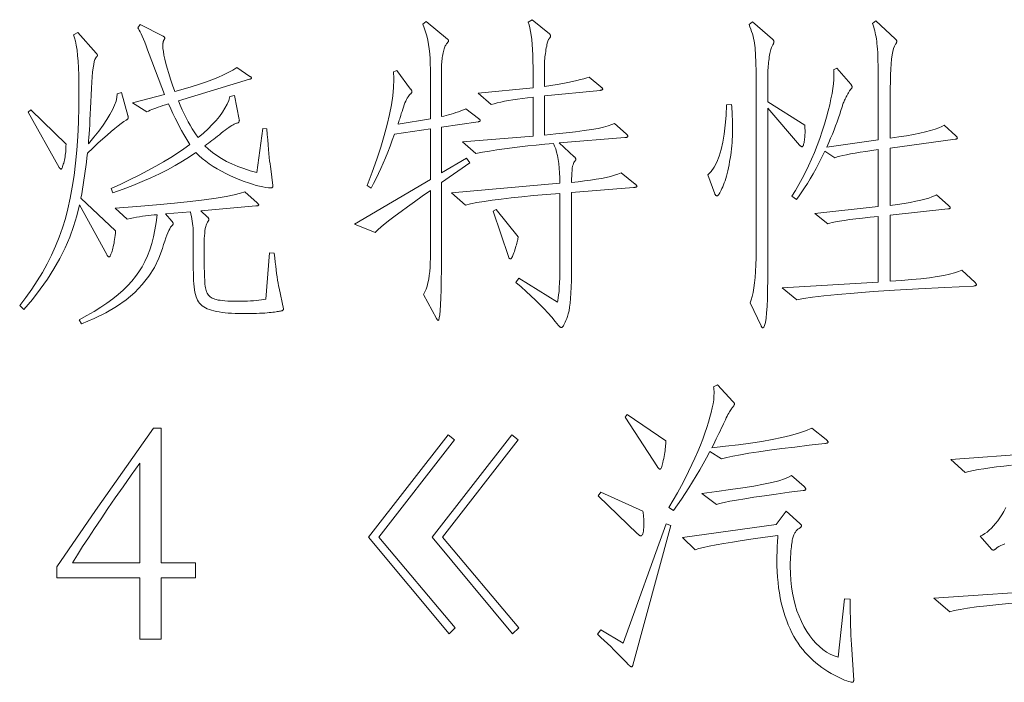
# Model space of a CAD drawing. Extents: x 0 to 1189, y 0 to 841.
# Tile 55 of 129: x 151 to 168, y 69 to 80. Entities that reach past the tile are written whole.
import ezdxf

# ---------------------------------------------------------------- set-up
doc = ezdxf.new("R2010")
doc.units = 0

msp = doc.modelspace()

# ---------------------------------------------------------------- linework, layer by layer
at = {"color": 7, "lineweight": 13}
for points in [[(158.935, 78.384), (158.94, 78.38), (158.945, 78.376), (158.949, 78.372), (158.952, 78.368), (158.955, 78.365), (158.957, 78.361), (158.959, 78.358), (158.96, 78.355), (158.961, 78.352), (158.962, 78.35), (158.961, 78.347), (158.96, 78.345), (158.958, 78.342), (158.956, 78.34), (158.952, 78.338), (158.948, 78.337), (158.943, 78.335), (158.938, 78.333), (158.932, 78.332), (158.925, 78.331), (158.328, 78.241), (158.328, 77.497), (158.74, 77.74), (158.793, 77.661), (158.328, 77.339), (158.328, 76.114), (158.328, 75.92), (158.326, 75.747), (158.323, 75.594), (158.32, 75.462), (158.315, 75.35), (158.309, 75.258), (158.302, 75.187), (158.294, 75.136), (158.285, 75.105), (158.275, 75.095), (158.273, 75.095), (158.271, 75.096), (158.268, 75.098), (158.266, 75.1), (158.263, 75.103), (158.261, 75.106), (158.258, 75.111), (158.255, 75.115), (158.252, 75.121), (158.249, 75.127), (158.038, 75.517), (158.059, 75.559), (158.078, 75.605), (158.094, 75.655), (158.109, 75.708), (158.121, 75.765), (158.131, 75.826), (158.139, 75.891), (158.144, 75.96), (158.147, 76.032), (158.149, 76.109), (158.149, 77.212), (158.014, 77.118), (157.889, 77.029), (157.775, 76.946), (157.67, 76.869), (157.574, 76.798), (157.489, 76.732), (157.414, 76.672), (157.348, 76.617), (157.292, 76.569), (157.246, 76.526), (156.913, 76.663), (158.149, 77.391), (158.149, 78.215), (157.563, 78.13), (157.527, 78.03), (157.492, 77.933), (157.455, 77.838), (157.418, 77.746), (157.38, 77.657), (157.342, 77.57), (157.303, 77.486), (157.264, 77.404), (157.223, 77.325), (157.183, 77.249), (157.119, 77.291), (157.201, 77.511), (157.275, 77.72), (157.34, 77.919), (157.396, 78.107), (157.444, 78.285), (157.483, 78.452), (157.513, 78.609), (157.535, 78.756), (157.548, 78.892), (157.552, 79.017), (157.552, 79.031), (157.552, 79.044), (157.552, 79.058), (157.551, 79.071), (157.551, 79.083), (157.55, 79.096), (157.549, 79.108), (157.549, 79.12), (157.548, 79.132), (157.547, 79.144), (157.6, 79.165), (157.827, 78.864), (157.831, 78.86), (157.834, 78.856), (157.837, 78.852), (157.84, 78.847), (157.842, 78.843), (157.844, 78.839), (157.846, 78.835), (157.847, 78.83), (157.847, 78.826), (157.848, 78.822), (157.847, 78.818), (157.847, 78.814), (157.845, 78.809), (157.843, 78.805), (157.841, 78.801), (157.838, 78.797), (157.835, 78.792), (157.831, 78.788), (157.826, 78.784), (157.821, 78.78), (157.809, 78.768), (157.796, 78.753), (157.784, 78.736), (157.771, 78.715), (157.759, 78.692), (157.746, 78.666), (157.734, 78.637), (157.722, 78.606), (157.709, 78.571), (157.697, 78.534), (157.686, 78.497), (157.675, 78.463), (157.665, 78.432), (157.656, 78.403), (157.648, 78.378), (157.641, 78.355), (157.634, 78.336), (157.629, 78.319), (157.624, 78.305), (157.621, 78.294), (158.149, 78.379), (158.149, 79.186), (158.147, 79.273), (158.144, 79.358), (158.138, 79.439), (158.129, 79.517), (158.118, 79.591), (158.105, 79.663), (158.089, 79.732), (158.071, 79.798), (158.05, 79.86), (158.027, 79.92), (158.08, 79.962), (158.428, 79.677), (158.431, 79.675), (158.434, 79.673), (158.436, 79.67), (158.438, 79.668), (158.44, 79.665), (158.442, 79.663), (158.443, 79.66), (158.444, 79.657), (158.444, 79.654), (158.444, 79.651), (158.444, 79.648), (158.443, 79.644), (158.442, 79.64), (158.44, 79.636), (158.437, 79.632), (158.434, 79.627), (158.43, 79.622), (158.426, 79.617), (158.421, 79.612), (158.415, 79.606), (158.409, 79.599), (158.404, 79.591), (158.398, 79.58), (158.392, 79.568), (158.386, 79.553), (158.38, 79.537), (158.375, 79.519), (158.369, 79.499), (158.363, 79.477), (158.357, 79.453), (158.352, 79.428), (158.347, 79.402), (158.342, 79.377), (158.339, 79.351), (158.335, 79.324), (158.333, 79.297), (158.331, 79.27), (158.329, 79.243), (158.328, 79.215), (158.328, 79.186), (158.328, 78.416), (158.367, 78.424), (158.407, 78.434), (158.446, 78.445), (158.486, 78.456), (158.526, 78.468), (158.566, 78.481), (158.607, 78.495), (158.647, 78.51), (158.688, 78.526), (158.729, 78.542)], [(161.485, 77.317), (161.491, 77.312), (161.496, 77.307), (161.501, 77.303), (161.505, 77.298), (161.509, 77.294), (161.512, 77.291), (161.514, 77.287), (161.515, 77.284), (161.516, 77.281), (161.517, 77.278), (161.516, 77.275), (161.514, 77.273), (161.511, 77.271), (161.507, 77.269), (161.502, 77.267), (161.496, 77.265), (161.488, 77.263), (161.479, 77.262), (161.47, 77.261), (161.459, 77.259), (160.45, 77.18), (160.45, 75.982), (160.45, 75.858), (160.448, 75.743), (160.444, 75.637), (160.44, 75.541), (160.434, 75.454), (160.426, 75.376), (160.418, 75.308), (160.408, 75.249), (160.397, 75.199), (160.384, 75.158), (160.371, 75.124), (160.359, 75.094), (160.347, 75.067), (160.336, 75.043), (160.326, 75.024), (160.316, 75.008), (160.306, 74.995), (160.297, 74.986), (160.289, 74.981), (160.281, 74.979), (160.277, 74.979), (160.273, 74.98), (160.269, 74.982), (160.264, 74.984), (160.26, 74.987), (160.256, 74.99), (160.252, 74.994), (160.248, 74.999), (160.243, 75.005), (160.239, 75.011), (160.185, 75.078), (160.127, 75.147), (160.065, 75.216), (160.001, 75.285), (159.933, 75.355), (159.862, 75.425), (159.787, 75.496), (159.709, 75.568), (159.627, 75.64), (159.542, 75.713), (159.59, 75.781), (160.218, 75.391), (160.226, 75.421), (160.233, 75.461), (160.239, 75.509), (160.245, 75.566), (160.25, 75.632), (160.253, 75.707), (160.256, 75.79), (160.258, 75.882), (160.26, 75.983), (160.26, 76.093), (160.26, 77.164), (160.039, 77.146), (159.832, 77.128), (159.64, 77.11), (159.464, 77.091), (159.302, 77.072), (159.155, 77.053), (159.024, 77.034), (158.907, 77.014), (158.805, 76.994), (158.719, 76.974), (158.492, 77.175), (160.26, 77.328), (160.258, 77.416), (160.254, 77.499), (160.248, 77.577), (160.241, 77.65), (160.231, 77.717), (160.22, 77.78), (160.206, 77.837), (160.191, 77.889), (160.174, 77.936), (160.155, 77.977), (160.013, 77.965), (159.874, 77.952), (159.739, 77.938), (159.607, 77.923), (159.479, 77.907), (159.354, 77.891), (159.232, 77.873), (159.114, 77.854), (158.999, 77.834), (158.888, 77.814), (158.671, 78.004), (159.822, 78.099), (159.822, 78.732), (159.733, 78.723), (159.648, 78.712), (159.568, 78.701), (159.493, 78.69), (159.422, 78.678), (159.356, 78.666), (159.295, 78.653), (159.239, 78.639), (159.188, 78.625), (159.141, 78.611), (158.93, 78.796), (159.822, 78.885), (159.822, 79.213), (159.821, 79.318), (159.819, 79.416), (159.815, 79.508), (159.809, 79.592), (159.802, 79.669), (159.794, 79.74), (159.783, 79.803), (159.771, 79.86), (159.758, 79.909), (159.743, 79.952), (159.806, 79.994), (160.091, 79.762), (160.094, 79.758), (160.097, 79.755), (160.099, 79.752), (160.101, 79.749), (160.103, 79.745), (160.105, 79.742), (160.106, 79.738), (160.106, 79.735), (160.107, 79.731), (160.107, 79.727), (160.107, 79.724), (160.106, 79.72), (160.105, 79.716), (160.103, 79.712), (160.101, 79.708), (160.099, 79.703), (160.095, 79.699), (160.092, 79.694), (160.088, 79.69), (160.083, 79.685), (160.079, 79.679), (160.074, 79.67), (160.069, 79.659), (160.064, 79.645), (160.059, 79.628), (160.054, 79.609), (160.049, 79.587), (160.044, 79.563), (160.038, 79.535), (160.033, 79.506), (160.028, 79.475), (160.024, 79.445), (160.02, 79.415), (160.016, 79.387), (160.013, 79.358), (160.011, 79.331), (160.009, 79.304), (160.008, 79.278), (160.007, 79.253), (160.007, 79.229), (160.007, 78.906), (160.114, 78.923), (160.213, 78.94), (160.305, 78.956), (160.389, 78.972), (160.466, 78.987), (160.535, 79.002), (160.597, 79.017), (160.65, 79.031), (160.697, 79.046), (160.735, 79.06), (160.925, 78.901), (160.931, 78.896), (160.937, 78.891), (160.941, 78.887), (160.946, 78.882), (160.949, 78.878), (160.952, 78.874), (160.954, 78.871), (160.956, 78.867), (160.957, 78.864), (160.957, 78.862), (160.957, 78.859), (160.955, 78.857), (160.953, 78.854), (160.95, 78.852), (160.946, 78.85), (160.942, 78.849), (160.936, 78.847), (160.93, 78.846), (160.923, 78.844), (160.915, 78.843), (160.007, 78.753), (160.007, 78.115), (160.192, 78.132), (160.362, 78.149), (160.515, 78.167), (160.653, 78.186), (160.775, 78.204), (160.881, 78.224), (160.971, 78.243), (161.046, 78.263), (161.104, 78.284), (161.147, 78.305), (161.337, 78.136), (161.343, 78.131), (161.349, 78.126), (161.353, 78.121), (161.357, 78.116), (161.361, 78.112), (161.364, 78.108), (161.366, 78.104), (161.368, 78.1), (161.368, 78.097), (161.369, 78.094), (161.368, 78.09), (161.367, 78.088), (161.364, 78.085), (161.36, 78.083), (161.356, 78.08), (161.35, 78.078), (161.343, 78.077), (161.335, 78.075), (161.326, 78.074), (161.316, 78.072), (160.25, 77.988), (160.492, 77.761), (160.497, 77.757), (160.502, 77.753), (160.506, 77.748), (160.509, 77.744), (160.512, 77.74), (160.515, 77.737), (160.516, 77.733), (160.518, 77.729), (160.519, 77.725), (160.519, 77.721), (160.519, 77.718), (160.518, 77.714), (160.517, 77.71), (160.515, 77.706), (160.514, 77.702), (160.511, 77.698), (160.508, 77.694), (160.505, 77.69), (160.502, 77.686), (160.498, 77.682), (160.489, 77.67), (160.481, 77.653), (160.474, 77.631), (160.467, 77.605), (160.462, 77.574), (160.458, 77.537), (160.455, 77.496), (160.452, 77.45), (160.451, 77.4), (160.45, 77.344), (160.56, 77.355), (160.663, 77.367), (160.76, 77.38), (160.851, 77.394), (160.935, 77.409), (161.012, 77.424), (161.083, 77.441), (161.148, 77.459), (161.206, 77.477), (161.258, 77.497)], [(164.251, 78.273), (164.253, 78.247), (164.254, 78.221), (164.255, 78.196), (164.255, 78.171), (164.255, 78.147), (164.254, 78.123), (164.253, 78.1), (164.251, 78.077), (164.249, 78.055), (164.246, 78.033), (164.243, 78.012), (164.239, 77.994), (164.236, 77.978), (164.232, 77.964), (164.229, 77.952), (164.225, 77.942), (164.221, 77.934), (164.217, 77.929), (164.213, 77.926), (164.209, 77.925), (164.205, 77.925), (164.2, 77.926), (164.196, 77.927), (164.192, 77.929), (164.188, 77.931), (164.184, 77.934), (164.179, 77.938), (164.175, 77.941), (164.171, 77.946), (164.167, 77.951), (163.649, 78.553), (163.649, 75.945), (163.648, 75.76), (163.646, 75.595), (163.642, 75.45), (163.636, 75.323), (163.628, 75.216), (163.619, 75.129), (163.608, 75.061), (163.595, 75.012), (163.581, 74.983), (163.565, 74.974), (163.563, 74.974), (163.56, 74.975), (163.558, 74.976), (163.556, 74.979), (163.553, 74.982), (163.55, 74.985), (163.548, 74.989), (163.545, 74.994), (163.542, 74.999), (163.538, 75.005), (163.359, 75.38), (163.378, 75.429), (163.395, 75.485), (163.41, 75.55), (163.423, 75.623), (163.434, 75.705), (163.443, 75.794), (163.45, 75.892), (163.455, 75.998), (163.458, 76.113), (163.459, 76.235), (163.459, 78.806), (163.459, 78.91), (163.459, 79.008), (163.458, 79.098), (163.456, 79.182), (163.455, 79.258), (163.453, 79.328), (163.45, 79.391), (163.447, 79.446), (163.444, 79.495), (163.441, 79.537), (163.437, 79.576), (163.431, 79.614), (163.424, 79.652), (163.416, 79.69), (163.407, 79.728), (163.397, 79.766), (163.385, 79.803), (163.372, 79.841), (163.358, 79.878), (163.343, 79.915), (163.401, 79.957), (163.723, 79.677), (163.728, 79.673), (163.733, 79.669), (163.737, 79.665), (163.74, 79.66), (163.743, 79.656), (163.745, 79.652), (163.747, 79.648), (163.749, 79.643), (163.749, 79.639), (163.75, 79.635), (163.749, 79.631), (163.749, 79.626), (163.747, 79.621), (163.745, 79.615), (163.743, 79.609), (163.74, 79.603), (163.737, 79.596), (163.733, 79.589), (163.728, 79.582), (163.723, 79.574), (163.718, 79.565), (163.713, 79.554), (163.708, 79.541), (163.703, 79.525), (163.697, 79.508), (163.693, 79.488), (163.688, 79.466), (163.683, 79.442), (163.678, 79.415), (163.673, 79.387), (163.669, 79.357), (163.665, 79.327), (163.661, 79.297), (163.658, 79.267), (163.655, 79.236), (163.653, 79.206), (163.651, 79.175), (163.65, 79.144), (163.65, 79.112), (163.649, 79.081), (163.649, 78.658)], [(167.028, 75.713), (167.032, 75.708), (167.036, 75.704), (167.039, 75.7), (167.041, 75.697), (167.044, 75.693), (167.046, 75.689), (167.047, 75.686), (167.048, 75.682), (167.049, 75.679), (167.049, 75.676), (167.049, 75.673), (167.047, 75.67), (167.045, 75.667), (167.041, 75.665), (167.037, 75.663), (167.032, 75.661), (167.026, 75.659), (167.019, 75.657), (167.011, 75.656), (167.002, 75.655), (166.532, 75.631), (166.103, 75.608), (165.714, 75.585), (165.365, 75.563), (165.058, 75.54), (164.79, 75.517), (164.563, 75.495), (164.376, 75.472), (164.23, 75.45), (164.124, 75.428), (163.882, 75.623), (165.449, 75.718), (165.449, 76.79), (165.316, 76.776), (165.194, 76.763), (165.083, 76.75), (164.983, 76.737), (164.895, 76.725), (164.819, 76.713), (164.753, 76.701), (164.699, 76.69), (164.657, 76.679), (164.626, 76.668), (164.415, 76.837), (165.449, 76.948), (165.449, 77.877), (165.344, 77.862), (165.245, 77.848), (165.155, 77.834), (165.073, 77.82), (164.998, 77.807), (164.931, 77.794), (164.872, 77.781), (164.821, 77.769), (164.778, 77.757), (164.742, 77.745), (164.578, 77.851), (164.53, 77.753), (164.482, 77.659), (164.435, 77.569), (164.388, 77.484), (164.341, 77.403), (164.295, 77.327), (164.249, 77.255), (164.203, 77.187), (164.158, 77.123), (164.114, 77.064), (164.04, 77.117), (164.099, 77.211), (164.156, 77.308), (164.211, 77.408), (164.263, 77.51), (164.314, 77.614), (164.362, 77.722), (164.408, 77.832), (164.452, 77.945), (164.494, 78.06), (164.534, 78.178), (164.57, 78.294), (164.603, 78.405), (164.632, 78.51), (164.657, 78.609), (164.678, 78.702), (164.695, 78.789), (164.709, 78.871), (164.719, 78.947), (164.724, 79.017), (164.726, 79.081), (164.726, 79.092), (164.726, 79.103), (164.726, 79.114), (164.725, 79.124), (164.725, 79.133), (164.724, 79.143), (164.724, 79.152), (164.723, 79.16), (164.722, 79.168), (164.721, 79.176), (164.774, 79.207), (165.001, 78.943), (165.005, 78.938), (165.008, 78.933), (165.012, 78.928), (165.014, 78.924), (165.017, 78.919), (165.018, 78.915), (165.02, 78.91), (165.021, 78.906), (165.022, 78.902), (165.022, 78.899), (165.022, 78.895), (165.021, 78.891), (165.02, 78.887), (165.018, 78.883), (165.016, 78.879), (165.013, 78.874), (165.01, 78.87), (165.007, 78.866), (165.003, 78.861), (164.998, 78.856), (164.993, 78.851), (164.988, 78.844), (164.982, 78.836), (164.975, 78.826), (164.968, 78.815), (164.961, 78.802), (164.953, 78.788), (164.945, 78.773), (164.936, 78.756), (164.927, 78.738), (164.918, 78.719), (164.909, 78.701), (164.901, 78.683), (164.893, 78.666), (164.886, 78.649), (164.879, 78.633), (164.873, 78.617), (164.868, 78.602), (164.863, 78.588), (164.858, 78.574), (164.841, 78.515), (164.821, 78.455), (164.8, 78.393), (164.778, 78.33), (164.754, 78.265), (164.728, 78.199), (164.701, 78.131), (164.672, 78.062), (164.642, 77.991), (164.61, 77.919), (165.449, 78.035), (165.449, 78.859), (165.449, 78.967), (165.449, 79.068), (165.448, 79.161), (165.446, 79.247), (165.444, 79.326), (165.442, 79.396), (165.439, 79.46), (165.436, 79.516), (165.432, 79.565), (165.428, 79.606), (165.424, 79.643), (165.419, 79.679), (165.413, 79.714), (165.406, 79.748), (165.399, 79.781), (165.392, 79.813), (165.383, 79.844), (165.374, 79.874), (165.365, 79.903), (165.354, 79.931), (165.407, 79.973), (165.724, 79.682), (165.729, 79.678), (165.733, 79.674), (165.737, 79.67), (165.741, 79.666), (165.744, 79.661), (165.746, 79.657), (165.748, 79.653), (165.749, 79.649), (165.75, 79.644), (165.75, 79.64), (165.75, 79.636), (165.75, 79.632), (165.748, 79.627), (165.747, 79.623), (165.745, 79.618), (165.743, 79.613), (165.74, 79.608), (165.737, 79.603), (165.733, 79.598), (165.729, 79.593), (165.713, 79.564), (165.699, 79.525), (165.686, 79.477), (165.675, 79.42), (165.666, 79.353), (165.658, 79.276), (165.652, 79.19), (165.648, 79.094), (165.646, 78.989), (165.645, 78.875), (165.645, 78.062), (165.782, 78.083), (165.908, 78.104), (166.023, 78.125), (166.127, 78.146), (166.22, 78.167), (166.302, 78.189), (166.374, 78.21), (166.434, 78.231), (166.483, 78.252), (166.521, 78.273), (166.711, 78.104), (166.716, 78.1), (166.721, 78.096), (166.725, 78.092), (166.728, 78.088), (166.731, 78.084), (166.733, 78.081), (166.735, 78.077), (166.737, 78.074), (166.737, 78.07), (166.738, 78.067), (166.737, 78.064), (166.736, 78.061), (166.734, 78.059), (166.732, 78.056), (166.728, 78.054), (166.724, 78.052), (166.719, 78.05), (166.714, 78.049), (166.708, 78.047), (166.701, 78.046), (165.645, 77.903), (165.645, 76.969), (165.763, 76.985), (165.871, 77.001), (165.97, 77.018), (166.06, 77.035), (166.14, 77.052), (166.21, 77.07), (166.272, 77.088), (166.324, 77.106), (166.367, 77.124), (166.4, 77.143), (166.59, 76.974), (166.596, 76.968), (166.601, 76.962), (166.606, 76.957), (166.61, 76.952), (166.614, 76.947), (166.616, 76.943), (166.619, 76.939), (166.62, 76.936), (166.621, 76.932), (166.621, 76.929), (166.621, 76.927), (166.62, 76.925), (166.618, 76.922), (166.616, 76.92), (166.612, 76.918), (166.608, 76.916), (166.603, 76.915), (166.598, 76.913), (166.591, 76.912), (166.584, 76.911), (165.645, 76.811), (165.645, 75.734), (165.826, 75.746), (165.992, 75.76), (166.144, 75.774), (166.283, 75.79), (166.406, 75.808), (166.516, 75.826), (166.611, 75.846), (166.692, 75.867), (166.759, 75.89), (166.811, 75.913)], [(153.218, 78.431), (153.219, 78.428), (153.22, 78.425), (153.221, 78.421), (153.221, 78.418), (153.222, 78.414), (153.222, 78.41), (153.223, 78.407), (153.223, 78.403), (153.223, 78.399), (153.223, 78.394), (153.223, 78.39), (153.222, 78.386), (153.22, 78.382), (153.218, 78.378), (153.215, 78.375), (153.212, 78.371), (153.208, 78.367), (153.203, 78.364), (153.198, 78.361), (153.192, 78.357), (153.154, 78.334), (153.11, 78.304), (153.061, 78.267), (153.007, 78.223), (152.946, 78.173), (152.88, 78.115), (152.808, 78.051), (152.73, 77.981), (152.647, 77.903), (152.558, 77.819), (152.55, 77.745), (152.542, 77.671), (152.533, 77.598), (152.523, 77.524), (152.513, 77.451), (152.502, 77.377), (152.491, 77.304), (152.479, 77.231), (152.466, 77.158), (152.452, 77.085), (153.017, 76.552), (153.014, 76.515), (153.01, 76.479), (153.006, 76.445), (153.002, 76.412), (152.997, 76.38), (152.992, 76.351), (152.986, 76.322), (152.98, 76.295), (152.974, 76.27), (152.967, 76.246), (152.96, 76.224), (152.954, 76.204), (152.948, 76.187), (152.942, 76.172), (152.937, 76.159), (152.932, 76.148), (152.927, 76.14), (152.922, 76.134), (152.918, 76.131), (152.914, 76.13), (152.911, 76.13), (152.907, 76.131), (152.903, 76.133), (152.899, 76.136), (152.895, 76.139), (152.891, 76.143), (152.887, 76.148), (152.883, 76.153), (152.879, 76.16), (152.875, 76.167), (152.431, 76.98), (152.388, 76.801), (152.334, 76.624), (152.27, 76.449), (152.195, 76.276), (152.109, 76.105), (152.013, 75.935), (151.907, 75.767), (151.789, 75.601), (151.662, 75.437), (151.523, 75.275), (151.455, 75.338), (151.556, 75.469), (151.652, 75.602), (151.741, 75.738), (151.825, 75.876), (151.902, 76.017), (151.974, 76.16), (152.039, 76.305), (152.098, 76.453), (152.152, 76.603), (152.199, 76.755), (152.241, 76.914), (152.279, 77.084), (152.312, 77.264), (152.341, 77.455), (152.365, 77.657), (152.385, 77.87), (152.401, 78.093), (152.412, 78.327), (152.419, 78.572), (152.421, 78.827), (152.42, 78.965), (152.417, 79.092), (152.413, 79.209), (152.406, 79.316), (152.398, 79.413), (152.389, 79.5), (152.377, 79.577), (152.363, 79.643), (152.348, 79.7), (152.331, 79.746), (152.405, 79.783), (152.701, 79.45), (152.705, 79.446), (152.708, 79.442), (152.711, 79.438), (152.714, 79.434), (152.716, 79.43), (152.718, 79.427), (152.72, 79.423), (152.721, 79.42), (152.722, 79.416), (152.722, 79.413), (152.722, 79.41), (152.721, 79.407), (152.72, 79.404), (152.719, 79.401), (152.718, 79.399), (152.716, 79.396), (152.714, 79.394), (152.712, 79.391), (152.709, 79.389), (152.706, 79.387), (152.694, 79.372), (152.682, 79.347), (152.671, 79.311), (152.662, 79.265), (152.652, 79.208), (152.644, 79.141), (152.637, 79.063), (152.63, 78.975), (152.624, 78.876), (152.619, 78.767), (152.614, 78.656), (152.609, 78.552), (152.605, 78.455), (152.6, 78.365), (152.596, 78.282), (152.591, 78.206), (152.587, 78.137), (152.582, 78.075), (152.578, 78.02), (152.574, 77.972), (152.663, 78.079), (152.743, 78.18), (152.814, 78.276), (152.875, 78.366), (152.926, 78.45), (152.969, 78.528), (153.001, 78.601), (153.025, 78.668), (153.039, 78.729), (153.044, 78.785), (153.112, 78.806)], [(155.483, 78.215), (155.49, 78.122), (155.497, 78.035), (155.504, 77.955), (155.511, 77.88), (155.517, 77.812), (155.523, 77.751), (155.529, 77.695), (155.535, 77.646), (155.541, 77.603), (155.546, 77.566), (155.583, 77.291), (155.583, 77.284), (155.582, 77.278), (155.58, 77.272), (155.578, 77.267), (155.575, 77.263), (155.572, 77.26), (155.567, 77.257), (155.563, 77.256), (155.557, 77.255), (155.551, 77.254), (155.511, 77.256), (155.467, 77.261), (155.419, 77.269), (155.366, 77.28), (155.31, 77.295), (155.249, 77.313), (155.184, 77.334), (155.115, 77.359), (155.042, 77.387), (154.965, 77.418), (154.888, 77.451), (154.813, 77.487), (154.742, 77.524), (154.673, 77.562), (154.608, 77.603), (154.545, 77.645), (154.486, 77.688), (154.43, 77.734), (154.377, 77.781), (154.327, 77.83), (154.221, 77.757), (154.109, 77.687), (153.99, 77.618), (153.865, 77.55), (153.733, 77.484), (153.594, 77.419), (153.449, 77.356), (153.298, 77.294), (153.14, 77.234), (152.975, 77.175), (152.943, 77.244), (153.104, 77.317), (153.257, 77.391), (153.403, 77.463), (153.541, 77.536), (153.673, 77.608), (153.798, 77.679), (153.916, 77.751), (154.026, 77.821), (154.13, 77.892), (154.226, 77.962), (154.194, 78.013), (154.162, 78.067), (154.128, 78.125), (154.094, 78.186), (154.06, 78.251), (154.025, 78.318), (153.989, 78.389), (153.953, 78.463), (153.916, 78.541), (153.878, 78.621), (153.833, 78.608), (153.79, 78.594), (153.749, 78.581), (153.711, 78.568), (153.675, 78.555), (153.641, 78.543), (153.61, 78.531), (153.581, 78.518), (153.554, 78.506), (153.529, 78.495), (153.292, 78.637), (153.814, 78.775), (153.566, 79.434), (153.54, 79.504), (153.515, 79.568), (153.492, 79.626), (153.471, 79.678), (153.452, 79.723), (153.434, 79.763), (153.418, 79.797), (153.404, 79.825), (153.392, 79.846), (153.382, 79.862), (153.419, 79.915), (153.793, 79.725), (153.798, 79.722), (153.803, 79.718), (153.807, 79.715), (153.81, 79.712), (153.813, 79.71), (153.816, 79.707), (153.817, 79.704), (153.819, 79.701), (153.819, 79.698), (153.82, 79.696), (153.82, 79.693), (153.819, 79.69), (153.818, 79.687), (153.817, 79.684), (153.816, 79.681), (153.814, 79.677), (153.812, 79.673), (153.81, 79.67), (153.807, 79.666), (153.804, 79.661), (153.801, 79.657), (153.798, 79.651), (153.796, 79.644), (153.794, 79.637), (153.792, 79.628), (153.791, 79.619), (153.79, 79.609), (153.789, 79.597), (153.788, 79.585), (153.788, 79.572), (153.79, 79.527), (153.796, 79.476), (153.806, 79.418), (153.819, 79.353), (153.837, 79.281), (153.858, 79.203), (153.884, 79.118), (153.913, 79.026), (153.946, 78.927), (153.983, 78.822), (154.121, 78.86), (154.25, 78.898), (154.371, 78.937), (154.484, 78.976), (154.589, 79.015), (154.686, 79.054), (154.775, 79.093), (154.855, 79.133), (154.927, 79.173), (154.992, 79.213), (155.208, 79.07), (155.213, 79.067), (155.218, 79.064), (155.222, 79.061), (155.225, 79.058), (155.228, 79.056), (155.23, 79.053), (155.232, 79.051), (155.233, 79.048), (155.234, 79.046), (155.235, 79.044), (155.234, 79.042), (155.233, 79.04), (155.231, 79.037), (155.229, 79.035), (155.225, 79.033), (155.221, 79.031), (155.216, 79.029), (155.211, 79.027), (155.205, 79.025), (155.198, 79.023), (154.041, 78.674), (154.072, 78.599), (154.103, 78.527), (154.135, 78.458), (154.166, 78.393), (154.199, 78.331), (154.231, 78.273), (154.264, 78.217), (154.297, 78.166), (154.33, 78.117), (154.363, 78.072), (154.448, 78.144), (154.524, 78.214), (154.594, 78.284), (154.657, 78.352), (154.712, 78.419), (154.76, 78.486), (154.801, 78.552), (154.835, 78.616), (154.861, 78.68), (154.881, 78.743), (154.955, 78.759), (155.034, 78.368), (155.035, 78.358), (155.034, 78.349), (155.033, 78.341), (155.031, 78.333), (155.029, 78.327), (155.025, 78.322), (155.021, 78.317), (155.015, 78.314), (155.009, 78.311), (155.002, 78.31), (154.988, 78.307), (154.971, 78.301), (154.953, 78.293), (154.933, 78.283), (154.911, 78.27), (154.887, 78.255), (154.861, 78.237), (154.833, 78.217), (154.804, 78.195), (154.773, 78.17), (154.741, 78.144), (154.709, 78.119), (154.678, 78.095), (154.648, 78.071), (154.618, 78.048), (154.588, 78.025), (154.559, 78.003), (154.53, 77.982), (154.502, 77.961), (154.474, 77.94), (154.534, 77.884), (154.599, 77.83), (154.67, 77.779), (154.746, 77.731), (154.828, 77.686), (154.915, 77.643), (155.008, 77.604), (155.106, 77.567), (155.21, 77.533), (155.319, 77.502), (155.419, 78.22)], [(152.21, 77.967), (152.209, 77.935), (152.208, 77.903), (152.207, 77.872), (152.205, 77.843), (152.202, 77.814), (152.198, 77.786), (152.194, 77.758), (152.189, 77.732), (152.184, 77.706), (152.178, 77.682), (152.172, 77.659), (152.166, 77.638), (152.16, 77.62), (152.155, 77.604), (152.15, 77.591), (152.146, 77.58), (152.141, 77.571), (152.137, 77.565), (152.134, 77.562), (152.13, 77.56), (152.127, 77.561), (152.124, 77.561), (152.121, 77.563), (152.118, 77.565), (152.115, 77.567), (152.111, 77.57), (152.108, 77.573), (152.105, 77.577), (152.102, 77.582), (152.099, 77.587), (151.592, 78.489), (151.634, 78.526)], [(163.058, 78.611), (163.061, 78.575), (163.064, 78.538), (163.066, 78.5), (163.068, 78.46), (163.07, 78.419), (163.071, 78.376), (163.072, 78.332), (163.073, 78.287), (163.074, 78.24), (163.074, 78.191), (163.073, 78.142), (163.072, 78.092), (163.07, 78.042), (163.066, 77.992), (163.062, 77.941), (163.057, 77.89), (163.051, 77.838), (163.044, 77.787), (163.035, 77.734), (163.026, 77.682), (163.017, 77.63), (163.007, 77.581), (162.996, 77.534), (162.985, 77.489), (162.974, 77.447), (162.963, 77.407), (162.951, 77.369), (162.939, 77.334), (162.926, 77.301), (162.913, 77.27), (162.9, 77.242), (162.888, 77.217), (162.877, 77.195), (162.867, 77.175), (162.857, 77.159), (162.849, 77.146), (162.841, 77.135), (162.834, 77.128), (162.828, 77.124), (162.823, 77.122), (162.818, 77.123), (162.814, 77.124), (162.81, 77.125), (162.805, 77.128), (162.801, 77.131), (162.798, 77.135), (162.794, 77.14), (162.79, 77.146), (162.787, 77.152), (162.784, 77.159), (162.673, 77.465), (162.726, 77.522), (162.774, 77.592), (162.817, 77.674), (162.855, 77.769), (162.888, 77.877), (162.915, 77.997), (162.938, 78.13), (162.955, 78.276), (162.967, 78.435), (162.974, 78.606)], [(155.604, 76.188), (155.612, 76.115), (155.619, 76.045), (155.627, 75.979), (155.634, 75.917), (155.642, 75.858), (155.65, 75.803), (155.658, 75.751), (155.667, 75.703), (155.675, 75.659), (155.683, 75.618), (155.757, 75.285), (155.757, 75.281), (155.756, 75.277), (155.755, 75.273), (155.753, 75.27), (155.751, 75.267), (155.748, 75.264), (155.744, 75.261), (155.74, 75.258), (155.736, 75.256), (155.731, 75.253), (155.724, 75.251), (155.715, 75.249), (155.704, 75.246), (155.69, 75.244), (155.673, 75.241), (155.654, 75.238), (155.633, 75.235), (155.609, 75.231), (155.583, 75.228), (155.554, 75.224), (155.522, 75.221), (155.487, 75.218), (155.449, 75.215), (155.407, 75.213), (155.362, 75.21), (155.314, 75.209), (155.262, 75.208), (155.207, 75.207), (155.148, 75.206), (155.087, 75.206), (155.025, 75.206), (154.965, 75.208), (154.908, 75.211), (154.854, 75.214), (154.802, 75.219), (154.753, 75.225), (154.707, 75.232), (154.663, 75.24), (154.621, 75.249), (154.583, 75.259), (154.546, 75.27), (154.513, 75.283), (154.482, 75.298), (154.454, 75.315), (154.428, 75.333), (154.405, 75.353), (154.385, 75.375), (154.367, 75.399), (154.352, 75.424), (154.34, 75.451), (154.329, 75.481), (154.32, 75.515), (154.311, 75.553), (154.304, 75.595), (154.298, 75.641), (154.293, 75.69), (154.289, 75.744), (154.287, 75.802), (154.285, 75.864), (154.284, 75.929), (154.284, 76.505), (154.284, 76.537), (154.282, 76.57), (154.28, 76.603), (154.277, 76.638), (154.272, 76.673), (154.267, 76.71), (154.261, 76.747), (154.254, 76.785), (154.246, 76.824), (154.237, 76.863), (153.83, 76.832), (153.936, 76.71), (153.94, 76.705), (153.943, 76.7), (153.947, 76.696), (153.949, 76.691), (153.952, 76.687), (153.954, 76.683), (153.955, 76.68), (153.956, 76.677), (153.957, 76.674), (153.957, 76.671), (153.957, 76.668), (153.956, 76.665), (153.956, 76.663), (153.954, 76.66), (153.953, 76.657), (153.951, 76.654), (153.949, 76.651), (153.947, 76.648), (153.944, 76.645), (153.941, 76.642), (153.928, 76.629), (153.915, 76.612), (153.9, 76.588), (153.885, 76.559), (153.87, 76.524), (153.854, 76.484), (153.837, 76.438), (153.82, 76.387), (153.801, 76.33), (153.783, 76.267), (153.725, 76.107), (153.651, 75.956), (153.56, 75.813), (153.453, 75.677), (153.329, 75.55), (153.189, 75.431), (153.032, 75.321), (152.859, 75.218), (152.669, 75.123), (152.463, 75.037), (152.426, 75.106), (152.549, 75.172), (152.666, 75.24), (152.775, 75.308), (152.877, 75.378), (152.972, 75.447), (153.061, 75.518), (153.142, 75.589), (153.217, 75.661), (153.284, 75.734), (153.345, 75.808), (153.399, 75.884), (153.45, 75.966), (153.496, 76.054), (153.537, 76.146), (153.574, 76.245), (153.607, 76.348), (153.635, 76.457), (153.659, 76.571), (153.678, 76.691), (153.693, 76.816), (153.646, 76.813), (153.599, 76.81), (153.552, 76.805), (153.504, 76.799), (153.456, 76.792), (153.407, 76.784), (153.358, 76.775), (153.308, 76.765), (153.258, 76.754), (153.207, 76.742), (153.012, 76.922), (153.365, 76.95), (153.686, 76.978), (153.976, 77.006), (154.234, 77.033), (154.461, 77.06), (154.657, 77.087), (154.821, 77.113), (154.953, 77.139), (155.054, 77.165), (155.124, 77.191), (155.324, 77.011), (155.329, 77.006), (155.334, 77.001), (155.338, 76.997), (155.341, 76.993), (155.344, 76.989), (155.346, 76.985), (155.348, 76.982), (155.35, 76.979), (155.35, 76.977), (155.351, 76.974), (155.35, 76.972), (155.349, 76.97), (155.346, 76.968), (155.343, 76.967), (155.339, 76.965), (155.334, 76.964), (155.327, 76.962), (155.32, 76.961), (155.312, 76.96), (155.303, 76.959), (154.406, 76.879), (154.517, 76.779), (154.521, 76.775), (154.524, 76.771), (154.527, 76.767), (154.53, 76.763), (154.532, 76.759), (154.534, 76.756), (154.536, 76.752), (154.537, 76.749), (154.538, 76.745), (154.538, 76.742), (154.538, 76.739), (154.537, 76.736), (154.537, 76.733), (154.536, 76.729), (154.535, 76.726), (154.534, 76.723), (154.533, 76.72), (154.531, 76.717), (154.529, 76.714), (154.527, 76.71), (154.515, 76.694), (154.504, 76.673), (154.495, 76.649), (154.487, 76.622), (154.48, 76.59), (154.474, 76.555), (154.47, 76.516), (154.466, 76.474), (154.464, 76.428), (154.464, 76.378), (154.464, 76.003), (154.464, 75.947), (154.465, 75.894), (154.466, 75.845), (154.468, 75.799), (154.47, 75.758), (154.472, 75.719), (154.475, 75.684), (154.479, 75.653), (154.483, 75.626), (154.488, 75.602), (154.493, 75.58), (154.5, 75.56), (154.509, 75.541), (154.519, 75.524), (154.53, 75.508), (154.544, 75.493), (154.558, 75.48), (154.575, 75.468), (154.592, 75.458), (154.612, 75.449), (154.634, 75.441), (154.659, 75.434), (154.689, 75.427), (154.723, 75.422), (154.76, 75.417), (154.801, 75.413), (154.846, 75.41), (154.895, 75.408), (154.948, 75.407), (155.005, 75.406), (155.062, 75.407), (155.117, 75.408), (155.17, 75.41), (155.219, 75.412), (155.267, 75.416), (155.312, 75.42), (155.354, 75.425), (155.394, 75.43), (155.432, 75.436), (155.467, 75.443), (155.525, 76.193)], [(159.579, 76.457), (159.578, 76.443), (159.575, 76.428), (159.572, 76.411), (159.568, 76.393), (159.563, 76.373), (159.558, 76.351), (159.551, 76.327), (159.544, 76.302), (159.535, 76.275), (159.526, 76.246), (159.517, 76.218), (159.508, 76.193), (159.5, 76.17), (159.492, 76.151), (159.485, 76.135), (159.478, 76.122), (159.472, 76.111), (159.466, 76.104), (159.46, 76.1), (159.455, 76.098), (159.451, 76.098), (159.446, 76.1), (159.442, 76.101), (159.438, 76.104), (159.435, 76.107), (159.431, 76.111), (159.428, 76.116), (159.426, 76.122), (159.423, 76.128), (159.421, 76.135), (159.173, 76.874), (159.22, 76.9)], [(164.6, 73.152), (164.606, 73.147), (164.611, 73.142), (164.616, 73.137), (164.62, 73.133), (164.623, 73.129), (164.626, 73.124), (164.628, 73.121), (164.63, 73.117), (164.631, 73.113), (164.631, 73.11), (164.631, 73.107), (164.629, 73.104), (164.626, 73.102), (164.623, 73.099), (164.618, 73.097), (164.612, 73.095), (164.605, 73.093), (164.597, 73.092), (164.588, 73.09), (164.578, 73.089), (164.325, 73.06), (164.09, 73.032), (163.875, 73.005), (163.678, 72.978), (163.5, 72.953), (163.341, 72.929), (163.201, 72.905), (163.08, 72.883), (162.978, 72.861), (162.894, 72.841), (162.704, 72.957), (162.65, 72.856), (162.595, 72.756), (162.538, 72.658), (162.481, 72.56), (162.422, 72.463), (162.362, 72.368), (162.302, 72.273), (162.24, 72.18), (162.177, 72.088), (162.113, 71.996), (162.034, 72.044), (162.106, 72.167), (162.174, 72.288), (162.239, 72.406), (162.3, 72.521), (162.357, 72.634), (162.411, 72.745), (162.461, 72.852), (162.507, 72.958), (162.549, 73.06), (162.588, 73.16), (162.623, 73.257), (162.655, 73.348), (162.682, 73.435), (162.706, 73.518), (162.727, 73.595), (162.743, 73.668), (162.756, 73.736), (162.766, 73.8), (162.771, 73.858), (162.773, 73.913), (162.773, 73.925), (162.773, 73.937), (162.772, 73.948), (162.771, 73.959), (162.77, 73.969), (162.769, 73.979), (162.768, 73.988), (162.766, 73.997), (162.764, 74.005), (162.762, 74.013), (162.826, 74.044), (163.079, 73.775), (163.084, 73.77), (163.089, 73.765), (163.093, 73.76), (163.096, 73.755), (163.099, 73.751), (163.101, 73.746), (163.103, 73.742), (163.105, 73.738), (163.105, 73.734), (163.106, 73.73), (163.105, 73.726), (163.104, 73.722), (163.102, 73.717), (163.099, 73.711), (163.095, 73.705), (163.09, 73.698), (163.085, 73.69), (163.079, 73.682), (163.071, 73.674), (163.063, 73.664), (163.055, 73.654), (163.045, 73.64), (163.035, 73.624), (163.024, 73.606), (163.012, 73.585), (162.999, 73.562), (162.986, 73.536), (162.972, 73.507), (162.957, 73.476), (162.942, 73.443), (162.926, 73.407), (162.908, 73.37), (162.89, 73.332), (162.871, 73.291), (162.851, 73.25), (162.83, 73.207), (162.808, 73.163), (162.785, 73.117), (162.761, 73.069), (162.736, 73.02), (162.96, 73.043), (163.17, 73.067), (163.366, 73.093), (163.549, 73.122), (163.719, 73.152), (163.876, 73.185), (164.019, 73.22), (164.148, 73.257), (164.264, 73.296), (164.367, 73.337)], [(161.986, 73.131), (161.986, 73.107), (161.985, 73.083), (161.983, 73.057), (161.981, 73.029), (161.978, 73.001), (161.974, 72.972), (161.97, 72.941), (161.964, 72.91), (161.959, 72.877), (161.952, 72.844), (161.945, 72.811), (161.939, 72.782), (161.932, 72.756), (161.926, 72.734), (161.92, 72.715), (161.915, 72.699), (161.909, 72.687), (161.904, 72.679), (161.899, 72.674), (161.894, 72.672), (161.889, 72.672), (161.885, 72.673), (161.88, 72.675), (161.875, 72.678), (161.871, 72.681), (161.866, 72.685), (161.862, 72.69), (161.858, 72.696), (161.853, 72.702), (161.849, 72.709), (161.321, 73.517), (161.358, 73.559)], [(153.635, 73.337), (153.762, 73.337), (153.762, 71.146), (154.321, 71.146), (154.321, 70.903), (153.762, 70.903), (153.762, 69.9), (153.413, 69.9), (153.413, 70.903), (152.062, 70.903), (152.062, 71.078), (152.69, 71.996)], [(158.555, 70.085), (158.455, 69.99), (157.14, 71.563), (158.439, 73.232), (158.544, 73.147), (157.309, 71.563)], [(159.59, 70.085), (159.489, 69.99), (158.175, 71.563), (159.474, 73.232), (159.579, 73.147), (158.344, 71.563)], [(153.413, 71.146), (153.413, 72.767), (153.273, 72.571), (153.14, 72.383), (153.013, 72.202), (152.893, 72.029), (152.78, 71.863), (152.673, 71.705), (152.574, 71.554), (152.481, 71.41), (152.395, 71.275), (152.315, 71.146)], [(164.241, 72.387), (164.246, 72.382), (164.25, 72.377), (164.254, 72.372), (164.257, 72.367), (164.26, 72.363), (164.263, 72.359), (164.265, 72.355), (164.266, 72.351), (164.267, 72.348), (164.267, 72.345), (164.267, 72.342), (164.265, 72.339), (164.263, 72.336), (164.26, 72.334), (164.256, 72.331), (164.252, 72.329), (164.246, 72.328), (164.24, 72.326), (164.233, 72.325), (164.225, 72.324), (163.995, 72.294), (163.785, 72.265), (163.594, 72.239), (163.423, 72.214), (163.272, 72.19), (163.14, 72.168), (163.028, 72.148), (162.936, 72.129), (162.863, 72.112), (162.81, 72.097), (162.572, 72.276), (162.818, 72.306), (163.041, 72.337), (163.243, 72.366), (163.422, 72.396), (163.579, 72.425), (163.715, 72.454), (163.828, 72.483), (163.919, 72.511), (163.988, 72.539), (164.035, 72.566)], [(161.612, 71.986), (161.615, 71.966), (161.617, 71.946), (161.62, 71.926), (161.622, 71.907), (161.623, 71.888), (161.625, 71.869), (161.626, 71.85), (161.627, 71.832), (161.627, 71.814), (161.627, 71.796), (161.627, 71.756), (161.626, 71.72), (161.623, 71.688), (161.62, 71.66), (161.616, 71.637), (161.61, 71.618), (161.604, 71.603), (161.597, 71.593), (161.589, 71.587), (161.58, 71.584), (161.576, 71.585), (161.571, 71.586), (161.566, 71.587), (161.561, 71.59), (161.556, 71.592), (161.551, 71.596), (161.545, 71.6), (161.539, 71.605), (161.533, 71.61), (161.527, 71.616), (160.883, 72.239), (160.925, 72.297)], [(164.99, 70.555), (164.99, 70.482), (164.991, 70.409), (164.992, 70.336), (164.994, 70.262), (164.995, 70.188), (164.998, 70.114), (165.001, 70.04), (165.004, 69.965), (165.007, 69.891), (165.011, 69.816), (165.048, 69.235), (165.048, 69.228), (165.047, 69.222), (165.046, 69.216), (165.045, 69.212), (165.043, 69.208), (165.041, 69.204), (165.038, 69.202), (165.035, 69.2), (165.031, 69.199), (165.027, 69.198), (165.009, 69.2), (164.988, 69.204), (164.963, 69.211), (164.934, 69.222), (164.901, 69.235), (164.865, 69.251), (164.824, 69.269), (164.781, 69.291), (164.733, 69.316), (164.681, 69.344), (164.629, 69.374), (164.577, 69.405), (164.528, 69.439), (164.479, 69.475), (164.432, 69.513), (164.386, 69.553), (164.342, 69.595), (164.299, 69.638), (164.257, 69.684), (164.217, 69.732), (164.178, 69.781), (164.141, 69.834), (164.106, 69.888), (164.072, 69.946), (164.041, 70.005), (164.011, 70.068), (163.982, 70.132), (163.956, 70.199), (163.931, 70.269), (163.908, 70.341), (163.887, 70.416), (163.868, 70.493), (163.851, 70.572), (163.837, 70.654), (163.825, 70.738), (163.815, 70.824), (163.807, 70.913), (163.802, 71.004), (163.798, 71.098), (163.797, 71.194), (163.797, 71.232), (163.798, 71.27), (163.799, 71.309), (163.8, 71.348), (163.801, 71.388), (163.803, 71.428), (163.805, 71.468), (163.807, 71.508), (163.81, 71.549), (163.813, 71.59), (163.603, 71.562), (163.409, 71.535), (163.233, 71.509), (163.073, 71.484), (162.93, 71.46), (162.804, 71.438), (162.694, 71.416), (162.602, 71.395), (162.526, 71.376), (162.467, 71.357), (162.256, 71.558), (163.787, 71.769), (163.95, 71.986), (164.172, 71.785), (164.177, 71.781), (164.181, 71.777), (164.185, 71.773), (164.189, 71.769), (164.192, 71.765), (164.194, 71.762), (164.196, 71.758), (164.197, 71.755), (164.198, 71.751), (164.198, 71.748), (164.198, 71.745), (164.196, 71.741), (164.194, 71.737), (164.19, 71.732), (164.186, 71.728), (164.18, 71.722), (164.174, 71.717), (164.166, 71.711), (164.158, 71.705), (164.148, 71.698), (164.138, 71.691), (164.129, 71.683), (164.12, 71.675), (164.112, 71.666), (164.104, 71.656), (164.097, 71.646), (164.09, 71.636), (164.083, 71.624), (164.077, 71.613), (164.072, 71.6), (164.066, 71.587), (164.062, 71.571), (164.057, 71.553), (164.052, 71.534), (164.048, 71.512), (164.044, 71.488), (164.04, 71.462), (164.036, 71.435), (164.033, 71.405), (164.029, 71.373), (164.026, 71.341), (164.024, 71.309), (164.021, 71.278), (164.019, 71.248), (164.018, 71.219), (164.016, 71.19), (164.015, 71.162), (164.014, 71.135), (164.014, 71.109), (164.014, 71.083), (164.016, 70.971), (164.023, 70.861), (164.034, 70.756), (164.049, 70.653), (164.07, 70.554), (164.094, 70.458), (164.124, 70.365), (164.157, 70.275), (164.195, 70.189), (164.238, 70.106), (164.284, 70.028), (164.332, 69.956), (164.382, 69.891), (164.435, 69.832), (164.489, 69.779), (164.546, 69.733), (164.605, 69.692), (164.666, 69.659), (164.729, 69.631), (164.795, 69.61), (164.9, 70.56)], [(162.066, 71.753), (161.448, 69.478), (161.447, 69.473), (161.445, 69.469), (161.444, 69.465), (161.442, 69.461), (161.44, 69.458), (161.438, 69.456), (161.435, 69.454), (161.433, 69.453), (161.43, 69.452), (161.427, 69.452), (161.424, 69.452), (161.42, 69.453), (161.416, 69.455), (161.412, 69.457), (161.407, 69.46), (161.402, 69.463), (161.397, 69.467), (161.391, 69.472), (161.386, 69.477), (161.379, 69.483), (161.333, 69.532), (161.286, 69.581), (161.238, 69.63), (161.189, 69.679), (161.139, 69.729), (161.088, 69.779), (161.036, 69.829), (160.982, 69.879), (160.928, 69.929), (160.873, 69.98), (160.925, 70.054), (161.29, 69.837), (161.992, 71.78)]]:
    msp.add_lwpolyline(points, close=True, dxfattribs=at)
for points in [[(167.619, 72.736), (167.493, 72.722), (167.376, 72.708), (167.268, 72.693), (167.169, 72.678), (167.079, 72.663), (166.999, 72.647), (166.927, 72.631), (166.864, 72.614), (166.632, 72.83), (167.973, 72.925)], [(167.51, 71.452), (167.476, 71.439), (167.444, 71.425), (167.415, 71.409), (167.389, 71.392), (167.366, 71.373), (167.361, 71.369), (167.356, 71.366), (167.351, 71.363), (167.346, 71.36), (167.342, 71.357), (167.338, 71.356), (167.334, 71.354), (167.33, 71.353), (167.327, 71.352), (167.324, 71.352), (167.32, 71.352), (167.317, 71.353), (167.314, 71.354), (167.311, 71.355), (167.308, 71.356), (167.305, 71.358), (167.301, 71.36), (167.298, 71.362), (167.295, 71.365), (167.292, 71.368), (167.107, 71.579), (167.146, 71.598), (167.184, 71.62), (167.221, 71.646), (167.257, 71.675), (167.293, 71.709), (167.328, 71.745), (167.362, 71.785), (167.396, 71.829), (167.429, 71.877), (167.461, 71.928), (167.494, 71.983), (167.529, 72.045)], [(167.633, 70.485), (167.414, 70.465), (167.219, 70.446), (167.049, 70.426), (166.904, 70.407), (166.784, 70.387), (166.688, 70.368), (166.616, 70.349), (166.357, 70.571), (168.437, 70.708)]]:
    msp.add_lwpolyline(points, dxfattribs=at)

doc.saveas('drawing.dxf')
